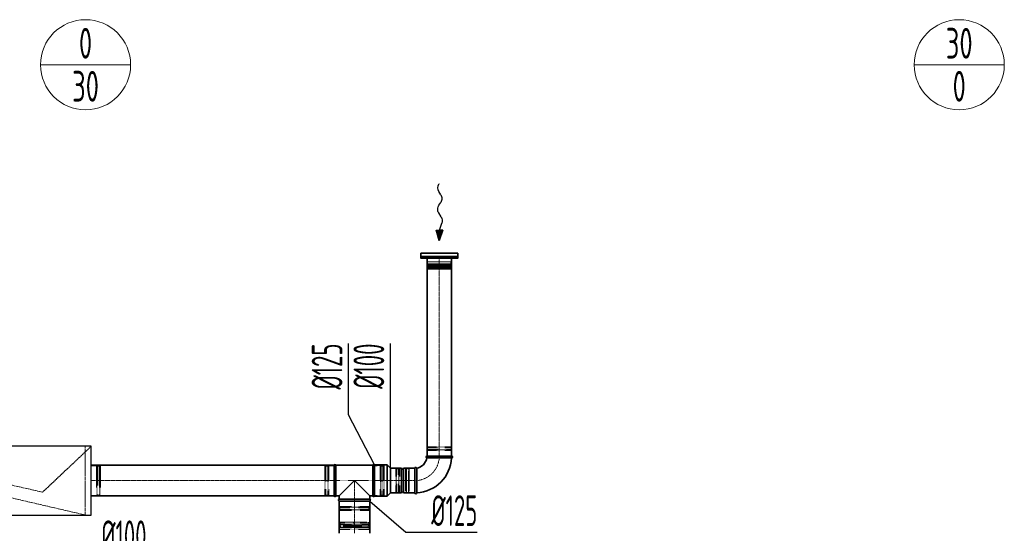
# Model space of a CAD drawing. Header units: millimetres. Extents: x 15940 to 92175, y -24684 to 227664.
# Tile 9 of 132: x 38377 to 42383, y -20874 to -18784. Entities that reach past the tile are written whole.
import ezdxf
from ezdxf.enums import TextEntityAlignment as Align

# ---------------------------------------------------------------- set-up
doc = ezdxf.new("R2010")
doc.units = ezdxf.units.MM
doc.header["$LTSCALE"] = 0.05
for name, pattern in [('ACAD_ISO02W100', [15, 12, -3]), ('ACAD_ISO10W100', [18, 12, -3, 0, -3]), ('phl_thick', [0])]:
    doc.linetypes.add(name, pattern=pattern)
doc.layers.get('0').update_dxf_attribs({"lineweight": 5})
doc.layers.add('VZT_03 SUP (PŘÍVOD) - NETISK', color=8, linetype='ACAD_ISO02W100', lineweight=5, plot=False)
doc.layers.add('VZT_07 ETA (ODVOD) - NETISK', color=8, linetype='ACAD_ISO02W100', lineweight=5, plot=False)
for name, color, linetype, lineweight in [('VZT_05 ETA (ODVOD) - OBRYS', 6, 'Continuous', 35), ('VZT_06 ETA (ODVOD) - OSA', 6, 'ACAD_ISO10W100', 5), ('VZT_21 ZAŘÍZENÍ - OBRYS', 1, 'Continuous', 30), ('VZT_22 ZAŘÍZENÍ - DETAIL', 8, 'Continuous', 5), ('VZT_30 DISTRIBUČNÍ PRVKY - OBRYS', 1, 'Continuous', 35), ('VZT_50 POPIS - OBECNE', 7, 'Continuous', 13), ('VZT_52 POPIS - DISTRIBUCE', 7, 'Continuous', 5), ('VZT_60_KOTY - DIMENZE', 7, 'Continuous', 5)]:
    doc.layers.add(name, color=color, linetype=linetype, lineweight=lineweight)
doc.styles.add('EVORA_125', font='isocp.shx', dxfattribs={"width": 0.6, "height": 125})
doc.styles.add('JS', font='isocp.shx', dxfattribs={"width": 0.6, "height": 125})

msp = doc.modelspace()

# ---------------------------------------------------------------- linework, layer by layer
at = {"color": 8, "lineweight": 5}
for points in [[(40132.9, -19754.5), (40132.9, -19769.5), (40035.9, -19769.5), (40035.9, -19754.5)], [(40132.9, -19754.5), (40035.9, -19754.5)], [(40036.9, -19777.4), (40084.4, -19777.4)], [(40038.8, -19780), (40084.4, -19780)], [(40040.5, -19783.7), (40084.4, -19783.7)], [(40131.9, -19777.4), (40084.4, -19777.4)], [(40129.9, -19780), (40084.4, -19780)], [(40128.3, -19783.7), (40084.4, -19783.7)], [(40040.7, -19795.6), (40039.2, -19799.5), (40084.4, -19799.5)], [(40039.7, -19795.4), (40084.4, -19795.4)], [(40129.1, -19795.4), (40084.4, -19795.4)], [(40128.1, -19795.6), (40129.6, -19799.5), (40084.4, -19799.5)]]:
    msp.add_lwpolyline(points, dxfattribs=at)
for points in [[(40036.9, -19769.5), (40036.9, -19777.4, 0.291473), (40038.4, -19779.8, 0.291473)], [(40131.9, -19769.5), (40131.9, -19777.4, -0.291473), (40130.4, -19779.8, -0.291473)], [(40032.3, -19789.4), (40038.2, -19788, -0.058981), (40038.8, -19787.9), (40084.4, -19787.9)], [(40032.3, -19789.4), (40038, -19790.8, 0.060863), (40038.6, -19790.9), (40084.4, -19790.9)], [(40136.5, -19789.4), (40130.6, -19788, 0.058981), (40129.9, -19787.9), (40084.4, -19787.9)], [(40136.5, -19789.4), (40130.8, -19790.8, -0.060863), (40130.1, -19790.9), (40084.4, -19790.9)]]:
    msp.add_lwpolyline(points, format="xyb", dxfattribs=at)
for centre, radius, start, end in [((40048.7, -19790.1), 10.5, 142.1622, 210.2824), ((40036.6, -19783.2), 3.88, 353.3265, 62.5007), ((40132.1, -19783.2), 3.88, 117.4993, 186.6735), ((40120, -19790.1), 10.5, 329.7176, 37.8378)]:
    msp.add_arc(centre, radius, start, end, dxfattribs=at)
at = {"layer": 'VZT_03 SUP (PŘÍVOD) - NETISK', "ltscale": 0.4}
for points in [[(39682.7, -20832.9), (39681.2, -20829), (39738.9, -20829)], [(39795.1, -20832.9), (39796.6, -20829), (39738.9, -20829)], [(39677.9, -20874), (39677.9, -20859), (39799.9, -20859), (39799.9, -20874)], [(39678.9, -20851.1), (39738.9, -20851.1)], [(39680.8, -20848.4), (39738.9, -20848.4)], [(39681.7, -20833.1), (39738.9, -20833.1)], [(39682.5, -20844.8), (39738.9, -20844.8)], [(39796.1, -20833.1), (39738.9, -20833.1)], [(39795.3, -20844.8), (39738.9, -20844.8)], [(39796.9, -20848.4), (39738.9, -20848.4)], [(39798.9, -20851.1), (39738.9, -20851.1)]]:
    msp.add_lwpolyline(points, dxfattribs=at)
for points in [[(39674.3, -20839.1), (39680, -20837.7, -0.060863), (39680.6, -20837.6), (39738.9, -20837.6)], [(39674.3, -20839.1), (39680.2, -20840.5, 0.058981), (39680.8, -20840.6), (39738.9, -20840.6)], [(39678.9, -20859), (39678.9, -20851.1, -0.291473), (39680.4, -20848.7, -0.291473)], [(39803.5, -20839.1), (39797.8, -20837.7, 0.060863), (39797.1, -20837.6), (39738.9, -20837.6)], [(39803.5, -20839.1), (39797.6, -20840.5, -0.058981), (39796.9, -20840.6), (39738.9, -20840.6)], [(39798.9, -20859), (39798.9, -20851.1, 0.291473), (39797.4, -20848.7, 0.291473)]]:
    msp.add_lwpolyline(points, format="xyb", dxfattribs=at)
for centre, radius, start, end in [((39690.7, -20838.4), 10.5, 149.7176, 217.8378), ((39678.6, -20845.2), 3.88, 297.4993, 6.6735), ((39787, -20838.4), 10.5, 322.1622, 30.2824), ((39799.1, -20845.2), 3.88, 173.3265, 242.5007)]:
    msp.add_arc(centre, radius, start, end, dxfattribs=at)
at = {"layer": 'VZT_05 ETA (ODVOD) - OBRYS'}
for p, q in [((40034.4, -20559.5), (40134.4, -20559.5)), ((40134.4, -20567.5), (40084.2, -20567.5)), ((39656.4, -20597), (39656.4, -20722)), ((39664, -20722), (39664, -20597)), ((39813.7, -20597), (39664, -20597)), ((39813.7, -20722), (39813.7, -20597)), ((39821.4, -20723), (39821.4, -20596)), ((39821.4, -20596), (39871.9, -20596)), ((39821.4, -20722), (39821.4, -20597)), ((39871.9, -20723), (39871.9, -20596)), ((39885.4, -20609.5), (39871.9, -20596)), ((39885.4, -20709.5), (39885.4, -20609.5)), ((39885.4, -20609.5), (39930.9, -20609.5)), ((39885.4, -20709.5), (39885.4, -20609.5)), ((39930.9, -20709.5), (39930.9, -20609.5)), ((39938.9, -20709.5), (39938.9, -20609.5)), ((39938.9, -20609.5), (39984.4, -20609.5)), ((39984.4, -20709.5), (39984.4, -20609.5)), ((39984.4, -20709.5), (39984.4, -20609.5)), ((39738.9, -20659.5), (39676.4, -20722)), ((39801.4, -20722), (39738.9, -20659.5)), ((39992.4, -20709.5), (39992.4, -20659.3)), ((39676.4, -20722), (39664, -20722)), ((39676.4, -20734.8), (39676.4, -20722)), ((39676.4, -20734.8), (39801.4, -20734.8)), ((39676.4, -20742.5), (39801.4, -20742.5)), ((39801.4, -20734.8), (39801.4, -20722)), ((39813.7, -20722), (39801.4, -20722)), ((39821.4, -20723), (39871.9, -20723)), ((39885.4, -20709.5), (39871.9, -20723)), ((39885.4, -20709.5), (39930.9, -20709.5)), ((39938.9, -20709.5), (39984.4, -20709.5))]:
    msp.add_line(p, q, dxfattribs=at)
for points in [[(40034.4, -19754.5), (40034.4, -20559.5)], [(40134.4, -19754.5), (40134.4, -20559.5)], [(39656.4, -20597), (38668, -20597)], [(39656.4, -20722), (38668, -20722)], [(39676.4, -20742.5), (39676.4, -20874)], [(39801.4, -20742.5), (39801.4, -20874)]]:
    msp.add_lwpolyline(points, dxfattribs=at)
for centre, radius, start, end in [((39984.4, -20559.5), 50, 279.1478, 350.8522), ((39984.4, -20559.5), 150, 273.0572, 356.9428), ((40034.4, -20563.5), 4, 90, 260.8522), ((40134.4, -20563.5), 4, 270, 90), ((39660.2, -20598.7), 4.17, 23.4678, 156.5322), ((39817.6, -20598.7), 4.17, 23.4678, 156.5322), ((39934.9, -20609.5), 4, 180, 0), ((39988.4, -20609.5), 4, 9.1478, 180), ((39934.9, -20709.5), 4, 0, 180), ((39660.2, -20720.3), 4.17, 203.4678, 336.5322), ((39678, -20738.7), 4.17, 113.4678, 246.5322), ((39799.7, -20738.7), 4.17, 293.4678, 66.5322), ((39817.6, -20720.3), 4.17, 203.4678, 336.5322), ((39988.4, -20709.5), 4, 180, 0)]:
    msp.add_arc(centre, radius, start, end, dxfattribs=at)
for points, knots in [([(40033.8, -20567.5), (40033.8, -20567.5), (40034.9, -20567.5), (40039.4, -20567.5), (40042.8, -20567.5), (40051.7, -20567.5), (40057.1, -20567.5), (40069, -20567.5), (40075.4, -20567.5), (40082.8, -20567.5), (40083.5, -20567.5), (40084.2, -20567.5)], [157.874915, 157.874915, 157.874915, 157.874915, 176.103874, 176.103874, 195.460379, 195.460379, 215.101284, 215.101284, 234.82164, 234.82164, 237.034743, 237.034743, 237.034743, 237.034743]), ([(39992.4, -20659.3), (39992.4, -20653), (39992.4, -20646.7), (39992.4, -20634.6), (39992.4, -20629), (39992.4, -20619.5), (39992.4, -20615.7), (39992.3, -20610.4), (39992.3, -20609), (39992.3, -20608.9), (39992.3, -20608.9), (39992.3, -20608.9)], [78.71119, 78.71119, 78.71119, 78.71119, 97.804615, 97.804615, 117.523893, 117.523893, 137.264303, 137.264303, 156.831737, 156.831737, 157.874915, 157.874915, 157.874915, 157.874915])]:
    msp.add_open_spline(points, degree=3, knots=knots, dxfattribs=at)
at = {"layer": 'VZT_06 ETA (ODVOD) - OSA', "ltscale": 5}
for points in [[(40084.4, -20559.5), (40084.4, -19754.5)], [(38668, -20659.5), (39656.4, -20659.5)], [(39738.9, -20874), (39738.9, -20742.5)]]:
    msp.add_lwpolyline(points, dxfattribs=at)
at = {"layer": 'VZT_06 ETA (ODVOD) - OSA', "ltscale": 0.3}
msp.add_lwpolyline([(40084.4, -20559.5), (40084.4, -20559.5, -0.414214), (39984.4, -20659.5), (39984.4, -20659.5)], format="xyb", dxfattribs=at)
for points in [[(39738.9, -20742.5), (39738.9, -20659.5)], [(39821.4, -20659.5), (39885.4, -20659.5)]]:
    msp.add_lwpolyline(points, dxfattribs=at)
at = {"layer": 'VZT_06 ETA (ODVOD) - OSA'}
msp.add_lwpolyline([(39885.4, -20659.5), (39984.4, -20659.5)], dxfattribs=at)
at = {"layer": 'VZT_07 ETA (ODVOD) - NETISK', "ltscale": 0.4}
for p, q in [((40134.4, -20526), (40034.4, -20526)), ((40034.4, -20526), (40034.4, -20526.5)), ((40134.4, -20526.5), (40034.4, -20526.5)), ((40134.4, -20533.5), (40034.4, -20533.5)), ((40034.4, -20533.5), (40034.4, -20534)), ((40134.4, -20534), (40034.4, -20534)), ((40133.4, -20521.5), (40035.4, -20521.5)), ((40035.4, -20521.5), (40035.4, -20525.5)), ((40133.4, -20525.5), (40035.4, -20525.5)), ((40133.4, -20537.5), (40035.4, -20537.5)), ((40035.4, -20537.5), (40035.4, -20559.5)), ((40036.4, -20525.5), (40036.4, -20526)), ((40036.4, -20526.5), (40036.4, -20533.5)), ((40036.4, -20534), (40036.4, -20537.5)), ((40132.4, -20525.5), (40132.4, -20526)), ((40132.4, -20526.5), (40132.4, -20533.5)), ((40132.4, -20534), (40132.4, -20537.5)), ((40133.4, -20521.5), (40133.4, -20525.5)), ((40133.4, -20537.5), (40133.4, -20559.5)), ((40134.4, -20526), (40134.4, -20526.5)), ((40134.4, -20533.5), (40134.4, -20534)), ((38668, -20599.5), (38690, -20599.5)), ((38690, -20599.5), (38690, -20719.5)), ((38690, -20600.5), (38693.5, -20600.5)), ((38693.5, -20598.5), (38693.5, -20720.5)), ((38693.5, -20598.5), (38694, -20598.5)), ((38694, -20598.5), (38694, -20720.5)), ((38694, -20600.5), (38701, -20600.5)), ((38701, -20598.5), (38701, -20720.5)), ((38701, -20598.5), (38701.5, -20598.5)), ((38701.5, -20598.5), (38701.5, -20720.5)), ((38701.5, -20600.5), (38702, -20600.5)), ((38702, -20599.5), (38702, -20719.5)), ((38702, -20599.5), (38706, -20599.5)), ((38706, -20599.5), (38706, -20719.5)), ((39618.4, -20719.5), (39618.4, -20599.5)), ((39618.4, -20599.5), (39622.4, -20599.5)), ((39622.4, -20719.5), (39622.4, -20599.5)), ((39622.4, -20600.5), (39622.9, -20600.5)), ((39622.9, -20720.5), (39622.9, -20598.5)), ((39622.9, -20598.5), (39623.4, -20598.5)), ((39623.4, -20720.5), (39623.4, -20598.5)), ((39623.4, -20600.5), (39630.4, -20600.5)), ((39630.4, -20720.5), (39630.4, -20598.5)), ((39630.4, -20598.5), (39630.9, -20598.5)), ((39630.9, -20720.5), (39630.9, -20598.5)), ((39630.9, -20600.5), (39634.4, -20600.5)), ((39634.4, -20719.5), (39634.4, -20599.5)), ((39634.4, -20599.5), (39656.4, -20599.5)), ((39821.4, -20599.5), (39843.4, -20599.5)), ((39843.4, -20719.5), (39843.4, -20599.5)), ((39843.4, -20600.5), (39846.9, -20600.5)), ((39846.9, -20720.5), (39846.9, -20598.5)), ((39846.9, -20598.5), (39847.4, -20598.5)), ((39847.4, -20720.5), (39847.4, -20598.5)), ((39847.4, -20600.5), (39854.4, -20600.5)), ((39854.4, -20720.5), (39854.4, -20598.5)), ((39854.4, -20598.5), (39854.9, -20598.5)), ((39854.9, -20720.5), (39854.9, -20598.5)), ((39854.9, -20600.5), (39855.4, -20600.5)), ((39855.4, -20719.5), (39855.4, -20599.5)), ((39855.4, -20599.5), (39859.4, -20599.5)), ((39859.4, -20719.5), (39859.4, -20599.5)), ((39907.4, -20610.5), (39885.4, -20610.5)), ((39907.4, -20610.5), (39907.4, -20708.5)), ((39910.9, -20611.5), (39907.4, -20611.5)), ((39910.9, -20609.5), (39910.9, -20709.5)), ((39911.4, -20609.5), (39910.9, -20609.5)), ((39911.4, -20609.5), (39911.4, -20709.5)), ((39918.4, -20611.5), (39911.4, -20611.5)), ((39918.4, -20609.5), (39918.4, -20709.5)), ((39918.9, -20609.5), (39918.4, -20609.5)), ((39918.9, -20609.5), (39918.9, -20709.5)), ((39919.4, -20611.5), (39918.9, -20611.5)), ((39919.4, -20610.5), (39919.4, -20708.5)), ((39923.4, -20610.5), (39919.4, -20610.5)), ((39923.4, -20610.5), (39923.4, -20708.5)), ((39946.4, -20708.5), (39946.4, -20610.5)), ((39950.4, -20610.5), (39946.4, -20610.5)), ((39950.4, -20708.5), (39950.4, -20610.5)), ((39950.9, -20611.5), (39950.4, -20611.5)), ((39950.9, -20709.5), (39950.9, -20609.5)), ((39951.4, -20609.5), (39950.9, -20609.5)), ((39951.4, -20709.5), (39951.4, -20609.5)), ((39958.4, -20611.5), (39951.4, -20611.5)), ((39958.4, -20709.5), (39958.4, -20609.5)), ((39958.9, -20609.5), (39958.4, -20609.5)), ((39958.9, -20709.5), (39958.9, -20609.5)), ((39962.4, -20611.5), (39958.9, -20611.5)), ((39962.4, -20708.5), (39962.4, -20610.5)), ((39984.4, -20610.5), (39962.4, -20610.5)), ((39907.4, -20708.5), (39885.4, -20708.5)), ((39910.9, -20707.5), (39907.4, -20707.5)), ((39918.4, -20707.5), (39911.4, -20707.5)), ((39919.4, -20707.5), (39918.9, -20707.5)), ((39923.4, -20708.5), (39919.4, -20708.5)), ((39950.4, -20708.5), (39946.4, -20708.5)), ((39950.9, -20707.5), (39950.4, -20707.5)), ((39958.4, -20707.5), (39951.4, -20707.5)), ((39962.4, -20707.5), (39958.9, -20707.5)), ((39984.4, -20708.5), (39962.4, -20708.5)), ((38668, -20719.5), (38690, -20719.5)), ((38690, -20718.5), (38693.5, -20718.5)), ((38693.5, -20720.5), (38694, -20720.5)), ((38694, -20718.5), (38701, -20718.5)), ((38701, -20720.5), (38701.5, -20720.5)), ((38701.5, -20718.5), (38702, -20718.5)), ((38702, -20719.5), (38706, -20719.5)), ((39618.4, -20719.5), (39622.4, -20719.5)), ((39622.4, -20718.5), (39622.9, -20718.5)), ((39622.9, -20720.5), (39623.4, -20720.5)), ((39623.4, -20718.5), (39630.4, -20718.5)), ((39630.4, -20720.5), (39630.9, -20720.5)), ((39630.9, -20718.5), (39634.4, -20718.5)), ((39634.4, -20719.5), (39656.4, -20719.5)), ((39678.9, -20742.5), (39678.9, -20764.5)), ((39798.9, -20742.5), (39798.9, -20764.5)), ((39821.4, -20719.5), (39843.4, -20719.5)), ((39843.4, -20718.5), (39846.9, -20718.5)), ((39846.9, -20720.5), (39847.4, -20720.5)), ((39847.4, -20718.5), (39854.4, -20718.5)), ((39854.4, -20720.5), (39854.9, -20720.5)), ((39854.9, -20718.5), (39855.4, -20718.5)), ((39855.4, -20719.5), (39859.4, -20719.5)), ((39911.4, -20709.5), (39910.9, -20709.5)), ((39918.9, -20709.5), (39918.4, -20709.5)), ((39951.4, -20709.5), (39950.9, -20709.5)), ((39958.9, -20709.5), (39958.4, -20709.5)), ((39677.9, -20768), (39799.9, -20768)), ((39677.9, -20768), (39677.9, -20768.5)), ((39677.9, -20768.5), (39799.9, -20768.5)), ((39677.9, -20775.5), (39799.9, -20775.5)), ((39677.9, -20775.5), (39677.9, -20776)), ((39677.9, -20776), (39799.9, -20776)), ((39678.9, -20764.5), (39798.9, -20764.5)), ((39678.9, -20776.5), (39798.9, -20776.5)), ((39678.9, -20776.5), (39678.9, -20780.5)), ((39678.9, -20780.5), (39798.9, -20780.5)), ((39679.9, -20764.5), (39679.9, -20768)), ((39679.9, -20768.5), (39679.9, -20775.5)), ((39679.9, -20776), (39679.9, -20776.5)), ((39797.9, -20764.5), (39797.9, -20768)), ((39797.9, -20768.5), (39797.9, -20775.5)), ((39797.9, -20776), (39797.9, -20776.5)), ((39798.9, -20776.5), (39798.9, -20780.5)), ((39799.9, -20768), (39799.9, -20768.5)), ((39799.9, -20775.5), (39799.9, -20776))]:
    msp.add_line(p, q, dxfattribs=at)
msp.add_lwpolyline([(39821.4, -20659.5), (39656.4, -20659.5)], dxfattribs=at)
at = {"layer": 'VZT_21 ZAŘÍZENÍ - OBRYS'}
msp.add_lwpolyline([(38668, -20519.5), (37168, -20519.5), (37168, -20799.5), (38668, -20799.5)], close=True, dxfattribs=at)
at = {"layer": 'VZT_22 ZAŘÍZENÍ - DETAIL', "linetype": 'ACAD_ISO02W100', "lineweight": 5, "ltscale": 10}
for points in [[(38668, -20519.5), (38470.6, -20706.7), (37652.3, -20519.5)], [(38644.1, -20799.5), (38644.1, -20519.5)], [(37631.8, -20799.5), (37826.5, -20609.4), (38644.1, -20799.5)]]:
    msp.add_lwpolyline(points, dxfattribs=at)
at = {"layer": 'VZT_30 DISTRIBUČNÍ PRVKY - OBRYS'}
msp.add_lwpolyline([(40159.4, -19734.5), (40009.4, -19734.5), (40009.4, -19754.5), (40159.4, -19754.5)], close=True, dxfattribs=at)
msp.add_lwpolyline([(40009.4, -19747.7), (40159.4, -19747.7)], dxfattribs=at)
at = {"layer": 'VZT_50 POPIS - OBECNE'}
msp.add_line((40082.5, -19453.2), (40084.4, -19450.1), dxfattribs=at)
at = {"layer": 'VZT_50 POPIS - OBECNE', "color": 0, "lineweight": -2}
for p, q in [((40090.8, -19496.3), (40082.6, -19483.3)), ((40082.4, -19539.2), (40090.4, -19527.3)), ((40092.4, -19586.7), (40082, -19570.2)), ((40085, -19640.7), (40094.7, -19612.1)), ((40084.4, -19683.7), (40071, -19640.6)), ((40071, -19640.6), (40085, -19640.7)), ((40098.9, -19640.9), (40084.4, -19683.7)), ((40098.9, -19640.9), (40085, -19640.7))]:
    msp.add_line(p, q, dxfattribs=at)
at = {"layer": 'VZT_50 POPIS - OBECNE', "color": 0, "lineweight": -2, "extrusion": (0, 0, -1)}
for centre, start_param, end_param in [((40092.2, -19468), 0.766537, 2.320574), ((40081.3, -19511.7), 3.908129, 5.516649), ((40091.5, -19554.8), 0.766537, 2.375056), ((40082.9, -19602.1), 3.908129, 5.191299)]:
    msp.add_ellipse(centre, major_axis=(-0.3, -21.5), ratio=0.625, start_param=start_param, end_param=end_param, dxfattribs=at)
at = {"layer": 'VZT_50 POPIS - OBECNE', "color": 0, "lineweight": -2}
msp.add_solid([(40098.9, -19640.9), (40071, -19640.6), (40084.4, -19683.7)], dxfattribs=at)
at = {"layer": 'VZT_52 POPIS - DISTRIBUCE'}
for p, q in [((38828.6, -18967.5), (38461.8, -18967.5)), ((42016.2, -18967.5), (42382.9, -18967.5))]:
    msp.add_line(p, q, dxfattribs=at)
for centre in [(38645.2, -18967.5), (42199.5, -18967.5)]:
    msp.add_circle(centre, 183.4, dxfattribs=at)
at = {"layer": 'VZT_60_KOTY - DIMENZE', "linetype": 'ByBlock', "lineweight": -2}
for p, q in [((39715.4, -20392.4), (39715.4, -20342.4)), ((39885.4, -20389.4), (39885.4, -20339.4)), ((39948.4, -20869.2), (39998.4, -20869.2))]:
    msp.add_line(p, q, dxfattribs=at)
for points in [[(39715.4, -20342.4), (39715.4, -20101.8)], [(39885.4, -20339.4), (39885.4, -20101.8)], [(39821.4, -20596), (39715.4, -20392.4)], [(39885.4, -20609.5), (39885.4, -20389.4)], [(39801.4, -20742.5), (39948.4, -20869.2)], [(39998.4, -20869.2), (40239, -20869.2)]]:
    msp.add_lwpolyline(points, dxfattribs=at)

# ---------------------------------------------------------------- texts
at = {"layer": 'VZT_52 POPIS - DISTRIBUCE', "ltscale": 50, "style": 'JS', "width": 0.7}
for s, p in [('0', (38645.2, -18880)), ('30', (42199.5, -18880)), ('30', (38645.2, -19055)), ('0', (42199.5, -19055))]:
    msp.add_text(s, height=125, dxfattribs=at).set_placement(p, align=Align.MIDDLE_CENTER)
at = {"layer": 'VZT_60_KOTY - DIMENZE', "linetype": 'phl_thick', "char_height": 125, "attachment_point": 3, "rotation": 90, "style": 'EVORA_125'}
for s, insert in [('%%C125', (39565.4, -20101.8)), ('%%C100', (39735.4, -20101.8))]:
    msp.add_mtext(s, dxfattribs=dict(at, insert=insert))
at = {"layer": 'VZT_60_KOTY - DIMENZE', "linetype": 'phl_thick', "char_height": 125, "style": 'EVORA_125'}
for s, insert, attachment_point in [('%%C125', (40239, -20719.2), 3), ('%%C100', (38709, -20821.5), 1)]:
    msp.add_mtext(s, dxfattribs=dict(at, insert=insert, attachment_point=attachment_point))

doc.saveas('drawing.dxf')
